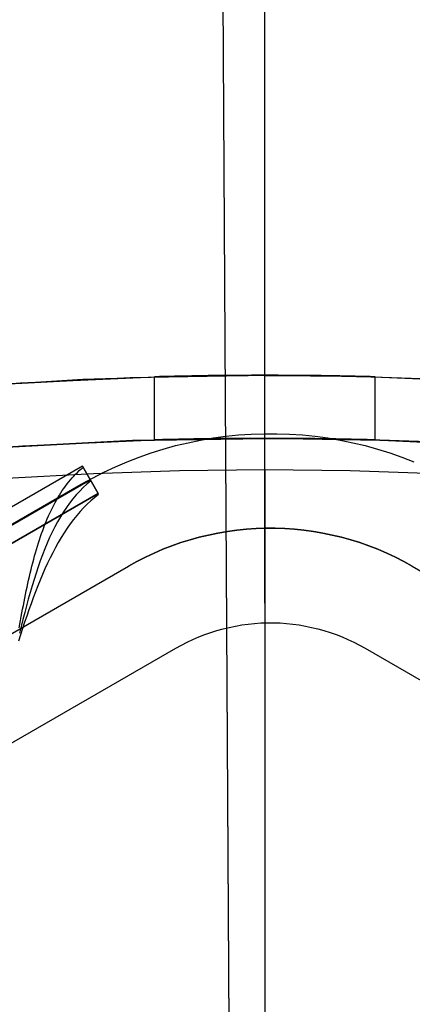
# Model space of a CAD drawing. Header units: millimetres. Extents: x -356 to 356, y -410 to 410.
# Tile 97 of 126: x -3.89 to 2.34, y 52.53 to 68.14. Entities that reach past the tile are written whole.
import ezdxf

# ---------------------------------------------------------------- set-up
doc = ezdxf.new("R2010")
doc.units = ezdxf.units.MM
doc.header["$MEASUREMENT"] = 0
doc.layers.add('1', color=7, linetype='Continuous')

msp = doc.modelspace()

# ---------------------------------------------------------------- linework, layer by layer
at = {"layer": '1', "color": 252, "extrusion": (0.999983, 0.005842, -0.000797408)}
for points in [[(407.209, -381.6), (29.139, -330)], [(407.344, -380.609), (29.275, -329.009)], [(407.209, -381.6), (29.139, -330)], [(407.074, -382.591), (29.004, -330.991)]]:
    msp.add_lwpolyline(points, dxfattribs=at)
at = {"layer": '1', "color": 252, "extrusion": (1, 0, 0)}
for points in [[(60.046, -530.814), (95.034, -505.814)], [(59.465, -530), (94.452, -505)], [(59.465, -530), (94.452, -505)], [(58.884, -529.186), (93.871, -504.186)], [(62.5, -24.419), (62.5, -30.669)], [(62.5, -34.169), (62.5, -40.919)], [(61, -42.419), (61.051, -42.418), (61.102, -42.416), (61.153, -42.411), (61.204, -42.405), (61.255, -42.397), (61.305, -42.388), (61.355, -42.377), (61.405, -42.364), (61.454, -42.349), (61.502, -42.333), (61.55, -42.315), (61.598, -42.295), (61.644, -42.274), (61.69, -42.251), (61.735, -42.227), (61.779, -42.201), (61.823, -42.173), (61.865, -42.145), (61.906, -42.114), (61.947, -42.083), (61.986, -42.05), (62.024, -42.015), (62.061, -41.98), (62.096, -41.943), (62.131, -41.905), (62.164, -41.866), (62.195, -41.826), (62.225, -41.784), (62.254, -41.742), (62.282, -41.699), (62.307, -41.654), (62.332, -41.609), (62.355, -41.563), (62.376, -41.517), (62.395, -41.469), (62.413, -41.422), (62.43, -41.373), (62.444, -41.324), (62.457, -41.274), (62.469, -41.224), (62.478, -41.174), (62.486, -41.123), (62.492, -41.073), (62.497, -41.022), (62.499, -40.97), (62.5, -40.919)], [(61.5, -24.419), (61.5, -30.669)], [(61.5, -34.169), (61.5, -40.919)], [(61, -41.419), (61.017, -41.419), (61.034, -41.418), (61.051, -41.417), (61.068, -41.415), (61.085, -41.412), (61.102, -41.409), (61.118, -41.405), (61.135, -41.401), (61.151, -41.396), (61.167, -41.39), (61.183, -41.384), (61.199, -41.378), (61.215, -41.371), (61.23, -41.363), (61.245, -41.355), (61.26, -41.346), (61.274, -41.337), (61.288, -41.328), (61.302, -41.318), (61.316, -41.307), (61.329, -41.296), (61.341, -41.285), (61.354, -41.273), (61.365, -41.26), (61.377, -41.248), (61.388, -41.235), (61.398, -41.221), (61.408, -41.208), (61.418, -41.193), (61.427, -41.179), (61.436, -41.164), (61.444, -41.149), (61.452, -41.134), (61.459, -41.118), (61.465, -41.103), (61.471, -41.087), (61.477, -41.07), (61.481, -41.054), (61.486, -41.038), (61.49, -41.021), (61.493, -41.004), (61.495, -40.987), (61.497, -40.97), (61.499, -40.953), (61.5, -40.936), (61.5, -40.919)], [(61.057, -529.777), (61.057, -603.277)], [(60.834, -603.277), (60.834, -529.534)], [(60.624, -603.277), (60.624, -529.777)]]:
    msp.add_lwpolyline(points, dxfattribs=at)
at = {"layer": '1', "color": 252}
for points in [[(-32.474, 53.401), (-30.632, 54.479), (-28.754, 55.493), (-26.843, 56.442), (-24.9, 57.326), (-22.928, 58.142), (-20.93, 58.891), (-18.907, 59.572), (-16.862, 60.182), (-14.798, 60.723), (-12.716, 61.193), (-10.619, 61.591), (-8.51, 61.918), (-6.392, 62.172), (-4.265, 62.354), (-2.134, 62.464), (0, 62.5)], [(-32.247, 53.539), (-30.393, 54.613), (-28.502, 55.622), (-26.579, 56.567), (-24.624, 57.445), (-22.64, 58.255), (-20.63, 58.997), (-18.595, 59.67), (-16.538, 60.272), (-14.462, 60.804), (-12.369, 61.264), (-10.262, 61.652), (-8.142, 61.967), (-6.013, 62.21), (-3.877, 62.38), (-1.736, 62.476)], [(3.607, 62.396), (1.444, 62.483), (-0.722, 62.496), (-2.886, 62.433), (-5.048, 62.296), (-7.203, 62.084), (-9.349, 61.797), (-11.484, 61.436), (-13.606, 61.001), (-15.711, 60.493), (-17.797, 59.913), (-19.862, 59.26), (-21.903, 58.536), (-23.918, 57.742), (-25.904, 56.879), (-27.859, 55.948), (-29.78, 54.949), (-31.666, 53.884)], [(-1.75, 61.475), (-1.75, 62.475)], [(0, 62.5), (1.387, 62.485), (2.786, 62.438)], [(0, 61.5), (0, 62.5)], [(0, 61.5), (0, 62.5)], [(0, 61.5), (0, 62.5)], [(1.736, 62.476), (3.901, 62.378)], [(1.75, 61.475), (1.75, 62.475)], [(-2.912, 60.772), (-2.735, 60.87), (-2.555, 60.962), (-2.371, 61.048), (-2.185, 61.128), (-1.996, 61.202), (-1.805, 61.269), (-1.612, 61.33), (-1.416, 61.384), (-1.219, 61.431), (-1.021, 61.472), (-0.821, 61.506), (-0.62, 61.533), (-0.418, 61.554), (-0.216, 61.568), (-0.014, 61.574), (0.189, 61.574), (0.392, 61.568), (0.594, 61.554), (0.795, 61.533), (0.996, 61.506), (1.196, 61.472), (1.395, 61.431), (1.592, 61.384), (1.787, 61.33), (1.98, 61.269), (2.171, 61.202), (2.36, 61.128)], [(0, 61.5), (-2.1, 61.464), (-4.197, 61.357), (-6.289, 61.178), (-8.374, 60.927), (-10.449, 60.606), (-12.513, 60.214), (-14.561, 59.751), (-16.593, 59.219), (-18.605, 58.618), (-20.595, 57.949), (-22.562, 57.212), (-24.502, 56.408), (-26.413, 55.539), (-28.294, 54.605), (-30.142, 53.607), (-31.954, 52.547)], [(-31.954, 52.547), (-30.142, 53.607), (-28.294, 54.605), (-26.413, 55.539), (-24.502, 56.408), (-22.562, 57.212), (-20.595, 57.949), (-18.605, 58.618), (-16.593, 59.219), (-14.561, 59.751), (-12.513, 60.214), (-10.449, 60.606), (-8.374, 60.927), (-6.289, 61.178), (-4.197, 61.357), (-2.1, 61.464), (0, 61.5)], [(-31.747, 52.672), (-29.923, 53.73), (-28.064, 54.724), (-26.172, 55.653), (-24.249, 56.517), (-22.298, 57.315), (-20.321, 58.046), (-18.319, 58.708), (-16.296, 59.302), (-14.254, 59.825), (-12.196, 60.279), (-10.123, 60.661), (-8.038, 60.973), (-5.943, 61.212), (-3.842, 61.38), (-1.736, 61.475)], [(2.742, 61.439), (1.365, 61.485), (0, 61.5)], [(4.243, 61.353), (2.123, 61.463), (0, 61.5)], [(1.736, 61.475), (3.866, 61.378)], [(-2.893, 61.057), (-50.957, 33.307)], [(-2.893, 61.057), (-50.957, 33.307)], [(-2.893, 61.057), (-50.957, 33.307)], [(-2.893, 61.057), (-2.643, 60.624)], [(-2.643, 60.624), (-2.893, 61.057)], [(0, 61), (-1.354, 60.985), (-2.719, 60.939), (-4.095, 60.862), (-5.481, 60.753), (-6.875, 60.611), (-8.277, 60.436), (-9.686, 60.226), (-11.1, 59.982), (-12.518, 59.702), (-13.939, 59.386), (-15.362, 59.034), (-16.785, 58.645), (-18.207, 58.22), (-19.627, 57.756), (-21.043, 57.256), (-22.454, 56.717), (-23.858, 56.141), (-25.254, 55.527), (-26.641, 54.875), (-28.017, 54.185), (-29.38, 53.458), (-30.729, 52.694)], [(0, 61), (-1.354, 60.985), (-2.719, 60.939), (-4.095, 60.862), (-5.481, 60.753), (-6.875, 60.611), (-8.277, 60.436), (-9.686, 60.226), (-11.1, 59.982), (-12.518, 59.702), (-13.939, 59.386), (-15.362, 59.034), (-16.785, 58.645), (-18.207, 58.22), (-19.627, 57.756), (-21.043, 57.256), (-22.454, 56.717), (-23.858, 56.141), (-25.254, 55.527), (-26.641, 54.875), (-28.017, 54.185), (-29.38, 53.458), (-30.729, 52.694)], [(2.719, 60.939), (1.354, 60.985), (0, 61)], [(2.719, 60.939), (1.354, 60.985), (0, 61)], [(0, 61), (0, 28)], [(0, 61), (0, 28)], [(-51.062, 32.972), (-2.912, 60.772)], [(-50.832, 33.09), (-2.768, 60.84)], [(-2.643, 60.624), (-50.707, 32.874)], [(-50.707, 32.874), (-2.643, 60.624)], [(-2.643, 60.624), (-50.707, 32.874)], [(-2.162, 59.472), (-2.029, 59.546), (-1.894, 59.615), (-1.757, 59.68), (-1.617, 59.74), (-1.475, 59.795), (-1.332, 59.846), (-1.187, 59.891), (-1.04, 59.932), (-0.893, 59.967), (-0.744, 59.998), (-0.594, 60.023), (-0.443, 60.044), (-0.292, 60.059), (-0.14, 60.07), (0.012, 60.075), (0.164, 60.075), (0.316, 60.07), (0.467, 60.059), (0.618, 60.044), (0.769, 60.023), (0.919, 59.998), (1.068, 59.967), (1.216, 59.932), (1.362, 59.891), (1.507, 59.846), (1.65, 59.795), (1.792, 59.74), (1.932, 59.68), (2.069, 59.615), (2.205, 59.546), (2.338, 59.472)], [(-2.162, 59.472), (-2.029, 59.546), (-1.894, 59.615), (-1.757, 59.68), (-1.617, 59.74), (-1.475, 59.795), (-1.332, 59.846), (-1.187, 59.891), (-1.04, 59.932), (-0.893, 59.967), (-0.744, 59.998), (-0.594, 60.023), (-0.443, 60.044), (-0.292, 60.059), (-0.14, 60.07), (0.012, 60.075), (0.164, 60.075), (0.316, 60.07), (0.467, 60.059), (0.618, 60.044), (0.769, 60.023), (0.919, 59.998), (1.068, 59.967), (1.216, 59.932), (1.362, 59.891), (1.507, 59.846), (1.65, 59.795), (1.792, 59.74), (1.932, 59.68), (2.069, 59.615), (2.205, 59.546), (2.338, 59.472)], [(-50.312, 31.673), (-2.162, 59.472)], [(-50.312, 31.673), (-2.162, 59.472)], [(2.338, 59.472), (50.488, 31.673)], [(2.338, 59.472), (50.488, 31.673)], [(-1.412, 58.173), (-1.324, 58.223), (-1.234, 58.269), (-1.142, 58.312), (-1.049, 58.352), (-0.954, 58.389), (-0.859, 58.422), (-0.762, 58.453), (-0.664, 58.48), (-0.566, 58.503), (-0.467, 58.524), (-0.367, 58.541), (-0.266, 58.554), (-0.165, 58.565), (-0.064, 58.572), (0.037, 58.575), (0.138, 58.575), (0.24, 58.572), (0.341, 58.565), (0.441, 58.554), (0.542, 58.541), (0.642, 58.524), (0.741, 58.503), (0.84, 58.48), (0.937, 58.453), (1.034, 58.422), (1.13, 58.389), (1.224, 58.352), (1.317, 58.312), (1.409, 58.269), (1.499, 58.223), (1.588, 58.173)], [(-49.562, 30.374), (-1.412, 58.173)], [(1.588, 58.173), (49.738, 30.374)]]:
    msp.add_lwpolyline(points, dxfattribs=at)
at = {"layer": '1', "color": 252, "extrusion": (0, 1, 0)}
msp.add_lwpolyline([(0, -30.669), (-0.061, -30.67), (-0.121, -30.673), (-0.182, -30.679), (-0.242, -30.686), (-0.302, -30.695), (-0.362, -30.707), (-0.421, -30.721), (-0.48, -30.736), (-0.538, -30.754), (-0.595, -30.774), (-0.652, -30.795), (-0.708, -30.819), (-0.763, -30.844), (-0.817, -30.872), (-0.871, -30.901), (-0.923, -30.932), (-0.974, -30.965), (-1.024, -31), (-1.072, -31.036), (-1.12, -31.074), (-1.166, -31.114), (-1.21, -31.155), (-1.253, -31.198), (-1.295, -31.242), (-1.335, -31.288), (-1.374, -31.335), (-1.41, -31.383), (-1.446, -31.433), (-1.479, -31.484), (-1.51, -31.535), (-1.54, -31.588), (-1.568, -31.642), (-1.594, -31.697), (-1.618, -31.753), (-1.64, -31.81), (-1.661, -31.867), (-1.679, -31.925), (-1.695, -31.983), (-1.709, -32.042), (-1.721, -32.102), (-1.731, -32.162), (-1.739, -32.222), (-1.745, -32.283), (-1.748, -32.343), (-1.75, -32.404), (-1.749, -32.465), (-1.747, -32.525), (-1.742, -32.586), (-1.735, -32.646), (-1.726, -32.706), (-1.715, -32.766), (-1.702, -32.826), (-1.687, -32.884), (-1.67, -32.943), (-1.651, -33), (-1.63, -33.057), (-1.606, -33.113), (-1.581, -33.169), (-1.554, -33.223), (-1.526, -33.277), (-1.495, -33.329), (-1.462, -33.38), (-1.428, -33.431), (-1.392, -33.479), (-1.355, -33.527), (-1.315, -33.574), (-1.274, -33.618), (-1.232, -33.662), (-1.188, -33.704), (-1.143, -33.744), (-1.096, -33.783), (-1.048, -33.821), (-0.999, -33.856), (-0.948, -33.89), (-0.897, -33.922), (-0.844, -33.952), (-0.79, -33.981), (-0.736, -34.007), (-0.68, -34.032), (-0.624, -34.054), (-0.567, -34.075), (-0.509, -34.094), (-0.45, -34.11), (-0.392, -34.125), (-0.332, -34.137), (-0.272, -34.148), (-0.212, -34.156), (-0.152, -34.163), (-0.091, -34.167), (-0.03, -34.169), (0.03, -34.169), (0.091, -34.167), (0.152, -34.163), (0.212, -34.156), (0.272, -34.148), (0.332, -34.137), (0.392, -34.125), (0.45, -34.11), (0.509, -34.094), (0.567, -34.075), (0.624, -34.054), (0.68, -34.032), (0.736, -34.007), (0.79, -33.981), (0.844, -33.952), (0.897, -33.922), (0.948, -33.89), (0.999, -33.856), (1.048, -33.821), (1.096, -33.783), (1.143, -33.744), (1.188, -33.704), (1.232, -33.662), (1.274, -33.618), (1.315, -33.574), (1.355, -33.527), (1.392, -33.479), (1.428, -33.431), (1.462, -33.38), (1.495, -33.329), (1.526, -33.277), (1.554, -33.223), (1.581, -33.169), (1.606, -33.113), (1.63, -33.057), (1.651, -33), (1.67, -32.943), (1.687, -32.884), (1.702, -32.826), (1.715, -32.766), (1.726, -32.706), (1.735, -32.646), (1.742, -32.586), (1.747, -32.525), (1.749, -32.465), (1.75, -32.404), (1.748, -32.343), (1.745, -32.283), (1.739, -32.222), (1.731, -32.162), (1.721, -32.102), (1.709, -32.042), (1.695, -31.983), (1.679, -31.925), (1.661, -31.867), (1.64, -31.81), (1.618, -31.753), (1.594, -31.697), (1.568, -31.642), (1.54, -31.588), (1.51, -31.535), (1.479, -31.484), (1.446, -31.433), (1.41, -31.383), (1.374, -31.335), (1.335, -31.288), (1.295, -31.242), (1.253, -31.198), (1.21, -31.155), (1.166, -31.114), (1.12, -31.074), (1.072, -31.036), (1.024, -31), (0.974, -30.965), (0.923, -30.932), (0.871, -30.901), (0.817, -30.872), (0.763, -30.844), (0.708, -30.819), (0.652, -30.795), (0.595, -30.774), (0.538, -30.754), (0.48, -30.736), (0.421, -30.721), (0.362, -30.707), (0.302, -30.695), (0.242, -30.686), (0.182, -30.679), (0.121, -30.673), (0.061, -30.67), (0, -30.669)], dxfattribs=at)
at = {"layer": '1', "color": 252, "extrusion": (0.866025, 0.5, 0)}
for points in [[(54.304, -529.5), (54.312, -529.569), (54.318, -529.638), (54.322, -529.707), (54.323, -529.777)], [(54.086, -530), (54.085, -529.948), (54.082, -529.897), (54.078, -529.845), (54.072, -529.794), (54.064, -529.742), (54.054, -529.692), (54.042, -529.641), (54.029, -529.591), (54.014, -529.541), (53.997, -529.492), (53.979, -529.444), (53.959, -529.396), (53.937, -529.349), (53.914, -529.303), (53.889, -529.257), (53.863, -529.213), (53.835, -529.169), (53.805, -529.127), (53.775, -529.085), (53.742, -529.045), (53.709, -529.005), (53.674, -528.967), (53.637, -528.93), (53.6, -528.895), (53.561, -528.86), (53.521, -528.827), (53.48, -528.796), (53.438, -528.766), (53.395, -528.737), (53.351, -528.71), (53.306, -528.684), (53.26, -528.66), (53.213, -528.638), (53.166, -528.617), (53.118, -528.597), (53.069, -528.58), (53.02, -528.564), (52.97, -528.55), (52.92, -528.538), (52.869, -528.527), (52.818, -528.518), (52.767, -528.511), (52.715, -528.506), (52.663, -528.502), (52.612, -528.5), (52.56, -528.5), (52.508, -528.502), (52.457, -528.506), (52.405, -528.511), (52.354, -528.518), (52.303, -528.527), (52.252, -528.538), (52.202, -528.55), (52.152, -528.564), (52.103, -528.58), (52.054, -528.597), (52.006, -528.617), (51.958, -528.638), (51.912, -528.66), (51.866, -528.684), (51.821, -528.71), (51.777, -528.737), (51.734, -528.766), (51.692, -528.796), (51.651, -528.827), (51.611, -528.86), (51.572, -528.895), (51.534, -528.93), (51.498, -528.967), (51.463, -529.005), (51.429, -529.045), (51.397, -529.085), (51.366, -529.127), (51.337, -529.169), (51.309, -529.213), (51.283, -529.257), (51.258, -529.303), (51.234, -529.349), (51.213, -529.396), (51.193, -529.444), (51.174, -529.492), (51.158, -529.541), (51.143, -529.591), (51.129, -529.641), (51.118, -529.692), (51.108, -529.742), (51.1, -529.794), (51.094, -529.845), (51.089, -529.897), (51.087, -529.948), (51.086, -530)], [(51.086, -530), (51.087, -530.052), (51.089, -530.103), (51.094, -530.155), (51.1, -530.206), (51.108, -530.258), (51.118, -530.308), (51.129, -530.359), (51.143, -530.409), (51.158, -530.459), (51.174, -530.508), (51.193, -530.556), (51.213, -530.604), (51.234, -530.651), (51.258, -530.697), (51.283, -530.743), (51.309, -530.787), (51.337, -530.831), (51.366, -530.873), (51.397, -530.915), (51.429, -530.955), (51.463, -530.995), (51.498, -531.033), (51.534, -531.07), (51.572, -531.105), (51.611, -531.14), (51.651, -531.173), (51.692, -531.204), (51.734, -531.234), (51.777, -531.263), (51.821, -531.29), (51.866, -531.316), (51.912, -531.34), (51.958, -531.362), (52.006, -531.383), (52.054, -531.403), (52.103, -531.42), (52.152, -531.436), (52.202, -531.45), (52.252, -531.462), (52.303, -531.473), (52.354, -531.482), (52.405, -531.489), (52.457, -531.494), (52.508, -531.498), (52.56, -531.5), (52.612, -531.5), (52.663, -531.498), (52.715, -531.494), (52.767, -531.489), (52.818, -531.482), (52.869, -531.473), (52.92, -531.462), (52.97, -531.45), (53.02, -531.436), (53.069, -531.42), (53.118, -531.403), (53.166, -531.383), (53.213, -531.362), (53.26, -531.34), (53.306, -531.316), (53.351, -531.29), (53.395, -531.263), (53.438, -531.234), (53.48, -531.204), (53.521, -531.173), (53.561, -531.14), (53.6, -531.105), (53.637, -531.07), (53.674, -531.033), (53.709, -530.995), (53.742, -530.955), (53.775, -530.915), (53.805, -530.873), (53.835, -530.831), (53.863, -530.787), (53.889, -530.743), (53.914, -530.697), (53.937, -530.651), (53.959, -530.604), (53.979, -530.556), (53.997, -530.508), (54.014, -530.459), (54.029, -530.409), (54.042, -530.359), (54.054, -530.308), (54.064, -530.258), (54.072, -530.206), (54.078, -530.155), (54.082, -530.103), (54.085, -530.052), (54.086, -530)], [(53.823, -529.777), (53.822, -529.725), (53.819, -529.673), (53.815, -529.621), (53.809, -529.569)]]:
    msp.add_lwpolyline(points, dxfattribs=at)
at = {"layer": '1', "color": 252, "extrusion": (0.069073, -0.119638, 0.990412)}
msp.add_lwpolyline([(28.023, -19.365), (28.023, -19.865)], dxfattribs=at)
at = {"layer": '1', "color": 252, "extrusion": (0.866025, -0.5, 0)}
for points in [[(54.173, -530), (54.173, -529.948), (54.17, -529.897), (54.165, -529.845), (54.159, -529.794), (54.151, -529.742), (54.141, -529.692), (54.13, -529.641), (54.117, -529.591), (54.102, -529.541), (54.085, -529.492), (54.067, -529.444), (54.047, -529.396), (54.025, -529.349), (54.002, -529.303), (53.977, -529.257), (53.95, -529.213), (53.922, -529.169), (53.893, -529.127), (53.862, -529.085), (53.83, -529.045), (53.796, -529.005), (53.761, -528.967), (53.725, -528.93), (53.687, -528.895), (53.649, -528.86), (53.609, -528.827), (53.568, -528.796), (53.526, -528.766), (53.482, -528.737), (53.438, -528.71), (53.393, -528.684), (53.348, -528.66), (53.301, -528.638), (53.253, -528.617), (53.205, -528.597), (53.157, -528.58), (53.107, -528.564), (53.058, -528.55), (53.007, -528.538), (52.957, -528.527), (52.906, -528.518), (52.854, -528.511), (52.803, -528.506), (52.751, -528.502), (52.699, -528.5), (52.648, -528.5), (52.596, -528.502), (52.544, -528.506), (52.493, -528.511), (52.441, -528.518), (52.39, -528.527), (52.34, -528.538), (52.289, -528.55), (52.24, -528.564), (52.19, -528.58), (52.142, -528.597), (52.093, -528.617), (52.046, -528.638), (51.999, -528.66), (51.954, -528.684), (51.909, -528.71), (51.864, -528.737), (51.821, -528.766), (51.779, -528.796), (51.738, -528.827), (51.698, -528.86), (51.66, -528.895), (51.622, -528.93), (51.586, -528.967), (51.551, -529.005), (51.517, -529.045), (51.485, -529.085), (51.454, -529.127), (51.424, -529.169), (51.397, -529.213), (51.37, -529.257), (51.345, -529.303), (51.322, -529.349), (51.3, -529.396), (51.28, -529.444), (51.262, -529.492), (51.245, -529.541), (51.23, -529.591), (51.217, -529.641), (51.206, -529.692), (51.196, -529.742), (51.188, -529.794), (51.182, -529.845), (51.177, -529.897), (51.174, -529.948), (51.173, -530)], [(51.173, -530), (51.174, -530.052), (51.177, -530.103), (51.182, -530.155), (51.188, -530.206), (51.196, -530.258), (51.206, -530.308), (51.217, -530.359), (51.23, -530.409), (51.245, -530.459), (51.262, -530.508), (51.28, -530.556), (51.3, -530.604), (51.322, -530.651), (51.345, -530.697), (51.37, -530.743), (51.397, -530.787), (51.424, -530.831), (51.454, -530.873), (51.485, -530.915), (51.517, -530.955), (51.551, -530.995), (51.586, -531.033), (51.622, -531.07), (51.66, -531.105), (51.698, -531.14), (51.738, -531.173), (51.779, -531.204), (51.821, -531.234), (51.864, -531.263), (51.909, -531.29), (51.954, -531.316), (51.999, -531.34), (52.046, -531.362), (52.093, -531.383), (52.142, -531.403), (52.19, -531.42), (52.24, -531.436), (52.289, -531.45), (52.34, -531.462), (52.39, -531.473), (52.441, -531.482), (52.493, -531.489), (52.544, -531.494), (52.596, -531.498), (52.648, -531.5), (52.699, -531.5), (52.751, -531.498), (52.803, -531.494), (52.854, -531.489), (52.906, -531.482), (52.957, -531.473), (53.007, -531.462), (53.058, -531.45), (53.107, -531.436), (53.157, -531.42), (53.205, -531.403), (53.253, -531.383), (53.301, -531.362), (53.348, -531.34), (53.393, -531.316), (53.438, -531.29), (53.482, -531.263), (53.526, -531.234), (53.568, -531.204), (53.609, -531.173), (53.649, -531.14), (53.687, -531.105), (53.725, -531.07), (53.761, -531.033), (53.796, -530.995), (53.83, -530.955), (53.862, -530.915), (53.893, -530.873), (53.922, -530.831), (53.95, -530.787), (53.977, -530.743), (54.002, -530.697), (54.025, -530.651), (54.047, -530.604), (54.067, -530.556), (54.085, -530.508), (54.102, -530.459), (54.117, -530.409), (54.13, -530.359), (54.141, -530.308), (54.151, -530.258), (54.159, -530.206), (54.165, -530.155), (54.17, -530.103), (54.173, -530.052), (54.173, -530)], [(51.173, -530), (51.174, -529.948), (51.177, -529.897), (51.182, -529.845), (51.188, -529.794), (51.196, -529.742), (51.206, -529.692), (51.217, -529.641), (51.23, -529.591), (51.245, -529.541), (51.262, -529.492), (51.28, -529.444), (51.3, -529.396), (51.322, -529.349), (51.345, -529.303), (51.37, -529.257), (51.397, -529.213), (51.424, -529.169), (51.454, -529.127), (51.485, -529.085), (51.517, -529.045), (51.551, -529.005), (51.586, -528.967), (51.622, -528.93), (51.66, -528.895), (51.698, -528.86), (51.738, -528.827), (51.779, -528.796), (51.821, -528.766), (51.864, -528.737), (51.909, -528.71), (51.954, -528.684), (51.999, -528.66), (52.046, -528.638), (52.093, -528.617), (52.142, -528.597), (52.19, -528.58), (52.24, -528.564), (52.289, -528.55), (52.34, -528.538), (52.39, -528.527), (52.441, -528.518), (52.493, -528.511), (52.544, -528.506), (52.596, -528.502), (52.648, -528.5), (52.699, -528.5), (52.751, -528.502), (52.803, -528.506), (52.854, -528.511), (52.906, -528.518), (52.957, -528.527), (53.007, -528.538), (53.058, -528.55), (53.107, -528.564), (53.157, -528.58), (53.205, -528.597), (53.253, -528.617), (53.301, -528.638), (53.348, -528.66), (53.393, -528.684), (53.438, -528.71), (53.482, -528.737), (53.526, -528.766), (53.568, -528.796), (53.609, -528.827), (53.649, -528.86), (53.687, -528.895), (53.725, -528.93), (53.761, -528.967), (53.796, -529.005), (53.83, -529.045), (53.862, -529.085), (53.893, -529.127), (53.922, -529.169), (53.95, -529.213), (53.977, -529.257), (54.002, -529.303), (54.025, -529.349), (54.047, -529.396), (54.067, -529.444), (54.085, -529.492), (54.102, -529.541), (54.117, -529.591), (54.13, -529.641), (54.141, -529.692), (54.151, -529.742), (54.159, -529.794), (54.165, -529.845), (54.17, -529.897), (54.173, -529.948), (54.173, -530)]]:
    msp.add_lwpolyline(points, dxfattribs=at)
at = {"layer": '1', "color": 252, "extrusion": (0.900237, 0.36474, 0.23778)}
msp.add_lwpolyline([(57.332, -518.303), (56.901, -518.556)], dxfattribs=at)
at = {"layer": '1', "color": 252, "extrusion": (0, 0.813635, 0.581376)}
for points in [[(2.175, -464.798), (2.195, -464.798), (2.214, -464.799), (2.233, -464.8), (2.253, -464.801), (2.272, -464.803), (2.292, -464.805), (2.311, -464.807), (2.331, -464.81), (2.351, -464.813), (2.37, -464.817), (2.39, -464.821), (2.409, -464.826), (2.429, -464.831), (2.448, -464.836), (2.467, -464.842), (2.486, -464.848), (2.506, -464.854), (2.525, -464.861), (2.543, -464.868), (2.562, -464.876), (2.581, -464.884), (2.599, -464.892), (2.618, -464.901), (2.636, -464.91), (2.654, -464.92), (2.671, -464.93), (2.689, -464.94), (2.706, -464.95), (2.723, -464.961), (2.74, -464.973), (2.756, -464.984), (2.773, -464.996), (2.789, -465.008), (2.804, -465.021), (2.82, -465.033), (2.835, -465.046), (2.85, -465.06), (2.864, -465.073), (2.879, -465.087), (2.892, -465.101), (2.906, -465.115), (2.919, -465.13), (2.932, -465.144), (2.945, -465.159), (2.957, -465.174), (2.969, -465.19), (2.98, -465.205), (2.992, -465.22), (3.002, -465.236), (3.013, -465.252), (3.023, -465.268), (3.033, -465.284), (3.042, -465.3), (3.051, -465.316), (3.06, -465.332), (3.069, -465.348), (3.077, -465.365), (3.084, -465.381), (3.092, -465.398), (3.099, -465.414), (3.105, -465.43), (3.112, -465.447), (3.123, -465.48), (3.13, -465.501), (3.137, -465.522), (3.142, -465.544), (3.148, -465.566), (3.153, -465.589), (3.158, -465.611), (3.162, -465.634), (3.165, -465.658), (3.168, -465.681), (3.171, -465.705), (3.173, -465.729), (3.174, -465.753), (3.175, -465.777), (3.175, -465.802), (3.175, -465.826), (3.174, -465.851), (3.172, -465.876), (3.17, -465.901), (3.167, -465.926), (3.164, -465.951), (3.159, -465.976), (3.154, -466.001), (3.149, -466.026), (3.143, -466.05), (3.136, -466.075), (3.129, -466.1), (3.121, -466.124), (3.112, -466.148), (3.102, -466.173), (3.092, -466.196), (3.082, -466.22), (3.071, -466.243), (3.059, -466.266), (3.046, -466.289), (3.033, -466.311), (3.02, -466.333), (3.006, -466.355), (2.991, -466.376), (2.976, -466.397), (2.96, -466.417), (2.944, -466.437), (2.928, -466.457), (2.911, -466.476), (2.893, -466.494), (2.876, -466.512), (2.857, -466.529), (2.839, -466.546), (2.82, -466.562), (2.801, -466.578), (2.782, -466.593), (2.762, -466.608), (2.742, -466.622), (2.722, -466.635), (2.702, -466.648), (2.681, -466.66), (2.661, -466.672), (2.64, -466.683), (2.619, -466.694), (2.598, -466.704), (2.577, -466.714), (2.556, -466.722), (2.535, -466.731), (2.514, -466.739), (2.493, -466.746)], [(2.493, -466.746), (2.472, -466.753), (2.451, -466.759), (2.429, -466.765), (2.407, -466.771), (2.385, -466.776), (2.362, -466.78), (2.339, -466.784), (2.316, -466.788), (2.292, -466.791), (2.268, -466.794), (2.244, -466.796), (2.22, -466.797), (2.196, -466.798), (2.172, -466.798), (2.147, -466.798), (2.122, -466.797), (2.097, -466.795), (2.072, -466.793), (2.047, -466.79), (2.022, -466.786), (1.998, -466.782), (1.973, -466.777), (1.948, -466.772), (1.923, -466.766), (1.898, -466.759), (1.873, -466.751), (1.849, -466.743), (1.825, -466.735), (1.801, -466.725), (1.777, -466.715), (1.753, -466.705), (1.73, -466.693), (1.707, -466.681), (1.684, -466.669), (1.662, -466.656), (1.64, -466.643), (1.618, -466.628), (1.597, -466.614), (1.576, -466.599), (1.556, -466.583), (1.536, -466.567), (1.517, -466.55), (1.498, -466.533), (1.479, -466.516), (1.461, -466.498), (1.444, -466.48), (1.427, -466.462), (1.411, -466.443), (1.395, -466.424), (1.38, -466.404), (1.365, -466.385), (1.351, -466.365), (1.338, -466.345), (1.325, -466.324), (1.313, -466.304), (1.301, -466.283), (1.29, -466.263), (1.279, -466.242), (1.269, -466.221), (1.26, -466.2), (1.251, -466.179), (1.242, -466.158), (1.235, -466.137), (1.227, -466.116), (1.22, -466.095), (1.214, -466.074), (1.208, -466.052), (1.202, -466.03), (1.197, -466.007), (1.193, -465.985), (1.189, -465.962), (1.185, -465.938), (1.182, -465.915), (1.18, -465.891), (1.178, -465.867), (1.176, -465.843), (1.175, -465.819), (1.175, -465.794), (1.176, -465.77), (1.177, -465.745), (1.178, -465.72), (1.181, -465.695), (1.183, -465.67), (1.187, -465.645), (1.191, -465.62), (1.196, -465.595), (1.201, -465.57), (1.208, -465.546), (1.214, -465.521), (1.222, -465.496), (1.23, -465.472), (1.239, -465.447), (1.248, -465.423), (1.258, -465.4), (1.269, -465.376), (1.28, -465.353), (1.292, -465.33), (1.304, -465.307), (1.317, -465.285), (1.331, -465.263), (1.345, -465.241), (1.359, -465.22), (1.375, -465.199), (1.39, -465.179), (1.406, -465.159), (1.423, -465.139), (1.44, -465.12), (1.457, -465.102), (1.475, -465.084), (1.493, -465.067), (1.512, -465.05), (1.53, -465.034), (1.55, -465.018), (1.569, -465.003), (1.589, -464.988), (1.608, -464.974), (1.629, -464.961), (1.649, -464.948), (1.669, -464.935), (1.69, -464.924), (1.711, -464.912), (1.731, -464.902), (1.752, -464.892), (1.773, -464.882), (1.794, -464.873), (1.815, -464.865), (1.836, -464.857), (1.857, -464.85)], [(2.175, -464.798), (2.143, -464.798), (2.111, -464.8), (2.078, -464.803), (2.046, -464.806), (2.014, -464.811), (1.982, -464.817), (1.95, -464.824), (1.919, -464.831), (1.888, -464.84), (1.857, -464.85)]]:
    msp.add_lwpolyline(points, dxfattribs=at)
at = {"layer": '1', "color": 252, "extrusion": (0.94802, 0.185, -0.258907)}
msp.add_lwpolyline([(59.383, -510.331), (58.179, -508.734)], dxfattribs=at)
at = {"layer": '1', "color": 80}
msp.add_lwpolyline([(2.338, 59.472), (2.205, 59.546), (2.069, 59.615), (1.932, 59.68), (1.792, 59.74), (1.65, 59.795), (1.507, 59.846), (1.362, 59.891), (1.216, 59.932), (1.068, 59.967), (0.919, 59.998), (0.769, 60.023), (0.618, 60.044), (0.467, 60.059), (0.316, 60.07), (0.164, 60.075), (0.012, 60.075), (-0.14, 60.07), (-0.292, 60.059), (-0.443, 60.044), (-0.594, 60.023), (-0.744, 59.998), (-0.893, 59.967), (-1.04, 59.932), (-1.187, 59.891), (-1.332, 59.846), (-1.475, 59.795), (-1.617, 59.74), (-1.757, 59.68), (-1.894, 59.615), (-2.029, 59.546), (-2.162, 59.472)], dxfattribs=at)
at = {"layer": '1', "color": 252, "extrusion": (0.949104, 0.181035, 0.257735)}
msp.add_lwpolyline([(59.407, -512.352), (59.11, -512.754)], dxfattribs=at)
at = {"layer": '1', "color": 252, "extrusion": (-0.178464, 0.982739, 0.048739)}
msp.add_lwpolyline([(-9.451, -532.5), (-7.519, -531.981)], dxfattribs=at)
at = {"layer": '1', "color": 252, "extrusion": (0.988585, 0.03977, 0.145318)}
msp.add_lwpolyline([(59.015, -522.056), (58.881, -522.538)], dxfattribs=at)
at = {"layer": '1', "color": 252}
for points in [[(0, 62.5, -30.669), (-0.077, 62.5, -30.67), (-0.082, 62.5, -30.67), (-0.086, 62.5, -30.67), (-0.087, 62.5, -30.67), (-0.088, 62.5, -30.67), (-0.089, 62.5, -30.671), (-0.09, 62.5, -30.671), (-0.09, 62.5, -30.671), (-0.091, 62.5, -30.671), (-0.092, 62.5, -30.671), (-0.093, 62.5, -30.671), (-0.094, 62.5, -30.671), (-0.094, 62.5, -30.672), (-0.095, 62.5, -30.672), (-0.097, 62.5, -30.672), (-0.147, 62.5, -30.675), (-0.213, 62.5, -30.682), (-0.264, 62.499, -30.689), (-0.305, 62.499, -30.696), (-0.373, 62.499, -30.709), (-0.403, 62.499, -30.716), (-0.431, 62.499, -30.723), (-0.481, 62.498, -30.737), (-0.527, 62.498, -30.75), (-0.568, 62.497, -30.764), (-0.606, 62.497, -30.778), (-0.642, 62.497, -30.791), (-0.676, 62.496, -30.805), (-0.708, 62.496, -30.819), (-0.739, 62.496, -30.832), (-0.797, 62.495, -30.86), (-0.85, 62.494, -30.887), (-0.899, 62.494, -30.914), (-0.922, 62.493, -30.928), (-0.945, 62.493, -30.942), (-0.966, 62.493, -30.955), (-0.987, 62.492, -30.969), (-1.007, 62.492, -30.983), (-1.026, 62.492, -30.996), (-1.062, 62.491, -31.024), (-1.096, 62.49, -31.051), (-1.128, 62.49, -31.078), (-1.159, 62.489, -31.106), (-1.216, 62.488, -31.16), (-1.27, 62.487, -31.215), (-1.321, 62.486, -31.27), (-1.368, 62.485, -31.325), (-1.39, 62.485, -31.352), (-1.412, 62.484, -31.379), (-1.433, 62.484, -31.407), (-1.453, 62.483, -31.434), (-1.472, 62.483, -31.462), (-1.49, 62.482, -31.489), (-1.508, 62.482, -31.516), (-1.525, 62.481, -31.544), (-1.541, 62.481, -31.571), (-1.556, 62.481, -31.599), (-1.571, 62.48, -31.626), (-1.585, 62.48, -31.653), (-1.598, 62.48, -31.681), (-1.611, 62.479, -31.708), (-1.623, 62.479, -31.735), (-1.634, 62.479, -31.763), (-1.645, 62.478, -31.79), (-1.655, 62.478, -31.817), (-1.664, 62.478, -31.845), (-1.673, 62.478, -31.872), (-1.681, 62.477, -31.899), (-1.689, 62.477, -31.927), (-1.696, 62.477, -31.954), (-1.703, 62.477, -31.982), (-1.709, 62.477, -32.009), (-1.715, 62.477, -32.036), (-1.725, 62.476, -32.091), (-1.733, 62.476, -32.146), (-1.74, 62.476, -32.2), (-1.744, 62.476, -32.255), (-1.748, 62.476, -32.31), (-1.749, 62.475, -32.364), (-1.75, 62.475, -32.419), (-1.749, 62.475, -32.474), (-1.747, 62.476, -32.529), (-1.744, 62.476, -32.583), (-1.739, 62.476, -32.638), (-1.733, 62.476, -32.693), (-1.725, 62.476, -32.748), (-1.715, 62.477, -32.802), (-1.703, 62.477, -32.857), (-1.696, 62.477, -32.884), (-1.689, 62.477, -32.912), (-1.681, 62.477, -32.939), (-1.673, 62.478, -32.967), (-1.664, 62.478, -32.994), (-1.655, 62.478, -33.021), (-1.644, 62.478, -33.049), (-1.634, 62.479, -33.076), (-1.622, 62.479, -33.103), (-1.61, 62.479, -33.131), (-1.598, 62.48, -33.158), (-1.585, 62.48, -33.185), (-1.571, 62.48, -33.213), (-1.556, 62.481, -33.24), (-1.541, 62.481, -33.268), (-1.524, 62.481, -33.295), (-1.508, 62.482, -33.322), (-1.49, 62.482, -33.35), (-1.472, 62.483, -33.377), (-1.453, 62.483, -33.404), (-1.434, 62.484, -33.432), (-1.413, 62.484, -33.459), (-1.392, 62.485, -33.486), (-1.37, 62.485, -33.514), (-1.346, 62.485, -33.541), (-1.322, 62.486, -33.568), (-1.297, 62.487, -33.596), (-1.271, 62.487, -33.623), (-1.244, 62.488, -33.65), (-1.216, 62.488, -33.678), (-1.187, 62.489, -33.705), (-1.157, 62.489, -33.732), (-1.125, 62.49, -33.76), (-1.092, 62.49, -33.787), (-1.057, 62.491, -33.815), (-1.02, 62.492, -33.842), (-0.98, 62.492, -33.869), (-0.938, 62.493, -33.897), (-0.894, 62.494, -33.924), (-0.846, 62.494, -33.951), (-0.794, 62.495, -33.979), (-0.737, 62.496, -34.006), (-0.676, 62.496, -34.033), (-0.608, 62.497, -34.061), (-0.572, 62.497, -34.074), (-0.531, 62.498, -34.088), (-0.509, 62.498, -34.095), (-0.486, 62.498, -34.102), (-0.434, 62.498, -34.115), (-0.374, 62.499, -34.129), (-0.305, 62.499, -34.143), (-0.264, 62.499, -34.149), (-0.213, 62.5, -34.156), (-0.147, 62.5, -34.163), (-0.096, 62.5, -34.167), (-0.095, 62.5, -34.167), (-0.094, 62.5, -34.167), (-0.093, 62.5, -34.167), (-0.092, 62.5, -34.167), (-0.092, 62.5, -34.167), (-0.09, 62.5, -34.167), (-0.089, 62.5, -34.168), (-0.089, 62.5, -34.168), (-0.088, 62.5, -34.168), (-0.087, 62.5, -34.168), (-0.086, 62.5, -34.168), (-0.084, 62.5, -34.168), (-0.081, 62.5, -34.168), (-0.06, 62.5, -34.169), (0.001, 62.5, -34.169)], [(0.001, 62.5, -34.169), (0.078, 62.5, -34.169), (0.083, 62.5, -34.168), (0.087, 62.5, -34.168), (0.088, 62.5, -34.168), (0.089, 62.5, -34.168), (0.09, 62.5, -34.168), (0.091, 62.5, -34.168), (0.092, 62.5, -34.168), (0.092, 62.5, -34.167), (0.094, 62.5, -34.167), (0.095, 62.5, -34.167), (0.095, 62.5, -34.167), (0.096, 62.5, -34.167), (0.097, 62.5, -34.167), (0.098, 62.5, -34.167), (0.149, 62.5, -34.163), (0.214, 62.5, -34.156), (0.265, 62.499, -34.149), (0.305, 62.499, -34.143), (0.373, 62.499, -34.129), (0.431, 62.499, -34.115), (0.482, 62.498, -34.102), (0.527, 62.498, -34.088), (0.568, 62.497, -34.074), (0.607, 62.497, -34.061), (0.643, 62.497, -34.047), (0.677, 62.496, -34.033), (0.709, 62.496, -34.02), (0.739, 62.496, -34.006), (0.768, 62.495, -33.992), (0.795, 62.495, -33.979), (0.846, 62.494, -33.951), (0.894, 62.494, -33.924), (0.939, 62.493, -33.897), (0.981, 62.492, -33.869), (1.02, 62.492, -33.842), (1.057, 62.491, -33.815), (1.092, 62.49, -33.787), (1.125, 62.49, -33.76), (1.157, 62.489, -33.732), (1.187, 62.489, -33.705), (1.216, 62.488, -33.678), (1.245, 62.488, -33.65), (1.272, 62.487, -33.623), (1.298, 62.487, -33.596), (1.323, 62.486, -33.568), (1.347, 62.485, -33.541), (1.37, 62.485, -33.514), (1.392, 62.485, -33.486), (1.413, 62.484, -33.459), (1.434, 62.484, -33.431), (1.453, 62.483, -33.404), (1.472, 62.483, -33.377), (1.49, 62.482, -33.349), (1.524, 62.481, -33.295), (1.541, 62.481, -33.267), (1.556, 62.481, -33.24), (1.571, 62.48, -33.213), (1.585, 62.48, -33.185), (1.598, 62.48, -33.158), (1.61, 62.479, -33.13), (1.622, 62.479, -33.103), (1.634, 62.479, -33.076), (1.644, 62.478, -33.048), (1.655, 62.478, -33.021), (1.664, 62.478, -32.994), (1.673, 62.478, -32.966), (1.681, 62.477, -32.939), (1.689, 62.477, -32.912), (1.696, 62.477, -32.884), (1.703, 62.477, -32.857), (1.709, 62.477, -32.829), (1.715, 62.477, -32.802), (1.725, 62.476, -32.747), (1.733, 62.476, -32.693), (1.739, 62.476, -32.638), (1.744, 62.476, -32.583), (1.747, 62.476, -32.528), (1.749, 62.475, -32.474), (1.75, 62.475, -32.419), (1.749, 62.475, -32.364), (1.747, 62.476, -32.309), (1.744, 62.476, -32.255), (1.739, 62.476, -32.2), (1.733, 62.476, -32.145), (1.724, 62.476, -32.091), (1.714, 62.477, -32.036), (1.703, 62.477, -31.981), (1.696, 62.477, -31.954), (1.689, 62.477, -31.926), (1.681, 62.477, -31.899), (1.672, 62.478, -31.872), (1.663, 62.478, -31.844), (1.654, 62.478, -31.817), (1.644, 62.478, -31.79), (1.633, 62.479, -31.762), (1.622, 62.479, -31.735), (1.61, 62.479, -31.708), (1.597, 62.48, -31.68), (1.584, 62.48, -31.653), (1.57, 62.48, -31.626), (1.555, 62.481, -31.598), (1.54, 62.481, -31.571), (1.524, 62.481, -31.543), (1.507, 62.482, -31.516), (1.49, 62.482, -31.489), (1.472, 62.483, -31.461), (1.453, 62.483, -31.434), (1.433, 62.484, -31.407), (1.413, 62.484, -31.379), (1.391, 62.485, -31.352), (1.369, 62.485, -31.325), (1.346, 62.485, -31.297), (1.322, 62.486, -31.27), (1.297, 62.487, -31.243), (1.271, 62.487, -31.215), (1.244, 62.488, -31.188), (1.216, 62.488, -31.161), (1.187, 62.489, -31.133), (1.157, 62.489, -31.106), (1.125, 62.49, -31.078), (1.092, 62.49, -31.051), (1.057, 62.491, -31.024), (1.02, 62.492, -30.996), (0.98, 62.492, -30.969), (0.938, 62.493, -30.942), (0.893, 62.494, -30.914), (0.845, 62.494, -30.887), (0.794, 62.495, -30.86), (0.737, 62.496, -30.832), (0.676, 62.496, -30.805), (0.608, 62.497, -30.778), (0.571, 62.497, -30.764), (0.531, 62.498, -30.75), (0.485, 62.498, -30.737), (0.433, 62.499, -30.723), (0.373, 62.499, -30.709), (0.304, 62.499, -30.696), (0.263, 62.499, -30.689), (0.212, 62.5, -30.682), (0.147, 62.5, -30.675), (0.096, 62.5, -30.672), (0.095, 62.5, -30.672), (0.094, 62.5, -30.672), (0.093, 62.5, -30.671), (0.093, 62.5, -30.671), (0.093, 62.5, -30.671), (0.092, 62.5, -30.671), (0.091, 62.5, -30.671), (0.09, 62.5, -30.671), (0.09, 62.5, -30.671), (0.09, 62.5, -30.671), (0.089, 62.5, -30.671), (0.088, 62.5, -30.67), (0.087, 62.5, -30.67), (0.085, 62.5, -30.67), (0.082, 62.5, -30.67), (0.061, 62.5, -30.669), (0, 62.5, -30.669)], [(0, 61.5, -30.669), (-0.076, 61.5, -30.67), (-0.081, 61.5, -30.67), (-0.084, 61.5, -30.67), (-0.086, 61.5, -30.67), (-0.087, 61.5, -30.67), (-0.088, 61.5, -30.671), (-0.089, 61.5, -30.671), (-0.09, 61.5, -30.671), (-0.09, 61.5, -30.671), (-0.092, 61.5, -30.671), (-0.092, 61.5, -30.671), (-0.093, 61.5, -30.671), (-0.094, 61.5, -30.672), (-0.095, 61.5, -30.672), (-0.096, 61.5, -30.672), (-0.147, 61.5, -30.675), (-0.213, 61.5, -30.682), (-0.264, 61.499, -30.689), (-0.305, 61.499, -30.696), (-0.373, 61.499, -30.709), (-0.403, 61.499, -30.716), (-0.431, 61.498, -30.723), (-0.481, 61.498, -30.737), (-0.527, 61.498, -30.75), (-0.568, 61.497, -30.764), (-0.606, 61.497, -30.778), (-0.642, 61.497, -30.791), (-0.676, 61.496, -30.805), (-0.708, 61.496, -30.819), (-0.739, 61.496, -30.832), (-0.797, 61.495, -30.86), (-0.85, 61.494, -30.887), (-0.899, 61.493, -30.914), (-0.922, 61.493, -30.928), (-0.945, 61.493, -30.942), (-0.966, 61.492, -30.955), (-0.987, 61.492, -30.969), (-1.007, 61.492, -30.983), (-1.026, 61.491, -30.996), (-1.062, 61.491, -31.024), (-1.096, 61.49, -31.051), (-1.128, 61.49, -31.078), (-1.159, 61.489, -31.106), (-1.216, 61.488, -31.16), (-1.27, 61.487, -31.215), (-1.321, 61.486, -31.27), (-1.368, 61.485, -31.325), (-1.39, 61.484, -31.352), (-1.412, 61.484, -31.379), (-1.433, 61.483, -31.407), (-1.453, 61.483, -31.434), (-1.472, 61.482, -31.462), (-1.49, 61.482, -31.489), (-1.508, 61.482, -31.516), (-1.525, 61.481, -31.544), (-1.541, 61.481, -31.571), (-1.556, 61.48, -31.599), (-1.571, 61.48, -31.626), (-1.585, 61.48, -31.653), (-1.598, 61.479, -31.681), (-1.611, 61.479, -31.708), (-1.623, 61.479, -31.735), (-1.634, 61.478, -31.763), (-1.645, 61.478, -31.79), (-1.655, 61.478, -31.817), (-1.664, 61.478, -31.845), (-1.673, 61.477, -31.872), (-1.681, 61.477, -31.899), (-1.689, 61.477, -31.927), (-1.696, 61.477, -31.954), (-1.703, 61.476, -31.981), (-1.709, 61.476, -32.009), (-1.715, 61.476, -32.036), (-1.725, 61.476, -32.091), (-1.733, 61.476, -32.146), (-1.74, 61.475, -32.2), (-1.744, 61.475, -32.255), (-1.748, 61.475, -32.31), (-1.749, 61.475, -32.364), (-1.75, 61.475, -32.419), (-1.749, 61.475, -32.474), (-1.747, 61.475, -32.529), (-1.744, 61.475, -32.583), (-1.739, 61.475, -32.638), (-1.733, 61.476, -32.693), (-1.725, 61.476, -32.748), (-1.715, 61.476, -32.802), (-1.703, 61.476, -32.857), (-1.696, 61.477, -32.884), (-1.689, 61.477, -32.912), (-1.681, 61.477, -32.939), (-1.673, 61.477, -32.967), (-1.664, 61.478, -32.994), (-1.655, 61.478, -33.021), (-1.644, 61.478, -33.049), (-1.634, 61.478, -33.076), (-1.622, 61.479, -33.103), (-1.61, 61.479, -33.131), (-1.598, 61.479, -33.158), (-1.585, 61.48, -33.185), (-1.571, 61.48, -33.213), (-1.556, 61.48, -33.24), (-1.541, 61.481, -33.268), (-1.524, 61.481, -33.295), (-1.508, 61.482, -33.322), (-1.49, 61.482, -33.35), (-1.472, 61.482, -33.377), (-1.453, 61.483, -33.404), (-1.434, 61.483, -33.432), (-1.413, 61.484, -33.459), (-1.392, 61.484, -33.486), (-1.37, 61.485, -33.514), (-1.346, 61.485, -33.541), (-1.322, 61.486, -33.568), (-1.297, 61.486, -33.596), (-1.271, 61.487, -33.623), (-1.244, 61.487, -33.65), (-1.216, 61.488, -33.678), (-1.187, 61.489, -33.705), (-1.157, 61.489, -33.732), (-1.125, 61.49, -33.76), (-1.092, 61.49, -33.787), (-1.057, 61.491, -33.815), (-1.02, 61.492, -33.842), (-0.98, 61.492, -33.869), (-0.938, 61.493, -33.897), (-0.894, 61.493, -33.924), (-0.846, 61.494, -33.951), (-0.794, 61.495, -33.979), (-0.737, 61.496, -34.006), (-0.676, 61.496, -34.033), (-0.608, 61.497, -34.061), (-0.572, 61.497, -34.074), (-0.531, 61.498, -34.088), (-0.509, 61.498, -34.095), (-0.486, 61.498, -34.102), (-0.434, 61.498, -34.115), (-0.374, 61.499, -34.129), (-0.305, 61.499, -34.143), (-0.264, 61.499, -34.149), (-0.213, 61.5, -34.156), (-0.147, 61.5, -34.163), (-0.096, 61.5, -34.167), (-0.094, 61.5, -34.167), (-0.093, 61.5, -34.167), (-0.092, 61.5, -34.167), (-0.092, 61.5, -34.167), (-0.089, 61.5, -34.168), (-0.088, 61.5, -34.168), (-0.087, 61.5, -34.168), (-0.086, 61.5, -34.168), (-0.083, 61.5, -34.168), (-0.079, 61.5, -34.168), (-0.059, 61.5, -34.169), (0.001, 61.5, -34.169)], [(0.001, 61.5, -34.169), (0.077, 61.5, -34.169), (0.082, 61.5, -34.168), (0.086, 61.5, -34.168), (0.088, 61.5, -34.168), (0.089, 61.5, -34.168), (0.09, 61.5, -34.168), (0.091, 61.5, -34.168), (0.094, 61.5, -34.167), (0.095, 61.5, -34.167), (0.096, 61.5, -34.167), (0.097, 61.5, -34.167), (0.098, 61.5, -34.167), (0.149, 61.5, -34.163), (0.214, 61.5, -34.156), (0.265, 61.499, -34.149), (0.305, 61.499, -34.143), (0.373, 61.499, -34.129), (0.431, 61.498, -34.115), (0.482, 61.498, -34.102), (0.527, 61.498, -34.088), (0.568, 61.497, -34.074), (0.607, 61.497, -34.061), (0.643, 61.497, -34.047), (0.677, 61.496, -34.033), (0.709, 61.496, -34.02), (0.739, 61.496, -34.006), (0.768, 61.495, -33.992), (0.795, 61.495, -33.979), (0.846, 61.494, -33.951), (0.894, 61.493, -33.924), (0.939, 61.493, -33.897), (0.981, 61.492, -33.869), (1.02, 61.492, -33.842), (1.057, 61.491, -33.815), (1.092, 61.49, -33.787), (1.125, 61.49, -33.76), (1.157, 61.489, -33.732), (1.187, 61.489, -33.705), (1.216, 61.488, -33.678), (1.245, 61.487, -33.65), (1.272, 61.487, -33.623), (1.298, 61.486, -33.596), (1.323, 61.486, -33.568), (1.347, 61.485, -33.541), (1.37, 61.485, -33.514), (1.392, 61.484, -33.486), (1.413, 61.484, -33.459), (1.434, 61.483, -33.431), (1.453, 61.483, -33.404), (1.472, 61.482, -33.377), (1.49, 61.482, -33.349), (1.524, 61.481, -33.295), (1.541, 61.481, -33.267), (1.556, 61.48, -33.24), (1.571, 61.48, -33.213), (1.585, 61.48, -33.185), (1.598, 61.479, -33.158), (1.61, 61.479, -33.13), (1.622, 61.479, -33.103), (1.634, 61.478, -33.076), (1.644, 61.478, -33.048), (1.655, 61.478, -33.021), (1.664, 61.478, -32.994), (1.673, 61.477, -32.966), (1.681, 61.477, -32.939), (1.689, 61.477, -32.912), (1.696, 61.477, -32.884), (1.703, 61.476, -32.857), (1.709, 61.476, -32.829), (1.715, 61.476, -32.802), (1.725, 61.476, -32.747), (1.733, 61.476, -32.693), (1.739, 61.475, -32.638), (1.744, 61.475, -32.583), (1.747, 61.475, -32.528), (1.749, 61.475, -32.474), (1.75, 61.475, -32.419), (1.749, 61.475, -32.364), (1.747, 61.475, -32.309), (1.744, 61.475, -32.255), (1.739, 61.475, -32.2), (1.733, 61.476, -32.145), (1.724, 61.476, -32.091), (1.714, 61.476, -32.036), (1.703, 61.476, -31.981), (1.696, 61.477, -31.954), (1.689, 61.477, -31.926), (1.681, 61.477, -31.899), (1.672, 61.477, -31.872), (1.663, 61.478, -31.844), (1.654, 61.478, -31.817), (1.644, 61.478, -31.79), (1.633, 61.478, -31.762), (1.622, 61.479, -31.735), (1.61, 61.479, -31.708), (1.597, 61.479, -31.68), (1.584, 61.48, -31.653), (1.57, 61.48, -31.626), (1.555, 61.48, -31.598), (1.54, 61.481, -31.571), (1.524, 61.481, -31.543), (1.507, 61.482, -31.516), (1.49, 61.482, -31.489), (1.472, 61.482, -31.461), (1.453, 61.483, -31.434), (1.433, 61.483, -31.407), (1.413, 61.484, -31.379), (1.391, 61.484, -31.352), (1.369, 61.485, -31.325), (1.346, 61.485, -31.297), (1.322, 61.486, -31.27), (1.297, 61.486, -31.243), (1.271, 61.487, -31.215), (1.244, 61.487, -31.188), (1.216, 61.488, -31.161), (1.187, 61.489, -31.133), (1.157, 61.489, -31.106), (1.125, 61.49, -31.078), (1.092, 61.49, -31.051), (1.057, 61.491, -31.024), (1.02, 61.492, -30.996), (0.98, 61.492, -30.969), (0.938, 61.493, -30.942), (0.893, 61.493, -30.914), (0.845, 61.494, -30.887), (0.794, 61.495, -30.86), (0.737, 61.496, -30.832), (0.676, 61.496, -30.805), (0.608, 61.497, -30.778), (0.571, 61.497, -30.764), (0.531, 61.498, -30.75), (0.485, 61.498, -30.737), (0.432, 61.498, -30.723), (0.373, 61.499, -30.709), (0.304, 61.499, -30.696), (0.263, 61.499, -30.689), (0.212, 61.5, -30.682), (0.146, 61.5, -30.675), (0.096, 61.5, -30.672), (0.095, 61.5, -30.672), (0.094, 61.5, -30.672), (0.093, 61.5, -30.671), (0.092, 61.5, -30.671), (0.091, 61.5, -30.671), (0.09, 61.5, -30.671), (0.089, 61.5, -30.671), (0.089, 61.5, -30.671), (0.088, 61.5, -30.671), (0.087, 61.5, -30.67), (0.086, 61.5, -30.67), (0.084, 61.5, -30.67), (0.081, 61.5, -30.67), (0.06, 61.5, -30.669), (0, 61.5, -30.669)], [(-3.895, 58.495, -527.797), (-3.884, 58.555, -527.804), (-3.873, 58.614, -527.812), (-3.863, 58.674, -527.822), (-3.852, 58.733, -527.832), (-3.841, 58.792, -527.843), (-3.829, 58.85, -527.856), (-3.818, 58.909, -527.87), (-3.806, 58.967, -527.884), (-3.795, 59.025, -527.9), (-3.783, 59.082, -527.917), (-3.771, 59.139, -527.935), (-3.758, 59.196, -527.953), (-3.746, 59.253, -527.973), (-3.733, 59.309, -527.994), (-3.72, 59.364, -528.016), (-3.707, 59.419, -528.038), (-3.693, 59.474, -528.062), (-3.679, 59.528, -528.087), (-3.665, 59.582, -528.112), (-3.651, 59.635, -528.139), (-3.636, 59.687, -528.166), (-3.621, 59.739, -528.194), (-3.605, 59.791, -528.223), (-3.59, 59.841, -528.253), (-3.573, 59.892, -528.284), (-3.557, 59.941, -528.316), (-3.54, 59.99, -528.348), (-3.523, 60.038, -528.382), (-3.505, 60.086, -528.416), (-3.487, 60.132, -528.45), (-3.469, 60.179, -528.486), (-3.45, 60.224, -528.522), (-3.43, 60.269, -528.559), (-3.411, 60.313, -528.596), (-3.39, 60.356, -528.635), (-3.37, 60.398, -528.673), (-3.349, 60.44, -528.713), (-3.327, 60.48, -528.753), (-3.305, 60.52, -528.793), (-3.282, 60.559, -528.835), (-3.259, 60.598, -528.876), (-3.236, 60.635, -528.918), (-3.212, 60.672, -528.961), (-3.187, 60.707, -529.004), (-3.162, 60.742, -529.047), (-3.137, 60.776, -529.091), (-3.111, 60.809, -529.136), (-3.084, 60.841, -529.18), (-3.057, 60.872, -529.225), (-3.029, 60.902, -529.27), (-3.001, 60.932, -529.316), (-2.973, 60.96, -529.362), (-2.943, 60.988, -529.408), (-2.914, 61.014, -529.454), (-2.883, 61.04, -529.5)], [(-2.76, 60.826, -529.535), (-2.821, 60.775, -529.454), (-2.88, 60.721, -529.374), (-2.937, 60.664, -529.294), (-2.992, 60.604, -529.216), (-3.046, 60.54, -529.139), (-3.098, 60.474, -529.063), (-3.148, 60.404, -528.989), (-3.196, 60.332, -528.916), (-3.243, 60.256, -528.846), (-3.288, 60.178, -528.777), (-3.331, 60.097, -528.711), (-3.373, 60.013, -528.647), (-3.414, 59.927, -528.586), (-3.453, 59.838, -528.527), (-3.49, 59.747, -528.471), (-3.527, 59.654, -528.417), (-3.562, 59.559, -528.367), (-3.596, 59.462, -528.32), (-3.629, 59.362, -528.276), (-3.661, 59.262, -528.236), (-3.692, 59.159, -528.199), (-3.722, 59.055, -528.165), (-3.752, 58.95, -528.135), (-3.78, 58.844, -528.108), (-3.809, 58.736, -528.085), (-3.836, 58.628, -528.066), (-3.864, 58.519, -528.051), (-3.891, 58.41, -528.039)], [(-2.636, 60.611, -529.569), (-2.698, 60.562, -529.5), (-2.758, 60.51, -529.431), (-2.817, 60.456, -529.363), (-2.874, 60.399, -529.296), (-2.93, 60.339, -529.23), (-2.984, 60.276, -529.165), (-3.036, 60.211, -529.101), (-3.087, 60.143, -529.039), (-3.137, 60.073, -528.979), (-3.185, 60, -528.92), (-3.232, 59.925, -528.863), (-3.278, 59.848, -528.808), (-3.322, 59.768, -528.756), (-3.365, 59.687, -528.705), (-3.407, 59.603, -528.657), (-3.448, 59.518, -528.612), (-3.488, 59.431, -528.569), (-3.527, 59.342, -528.528), (-3.564, 59.251, -528.491), (-3.602, 59.159, -528.456), (-3.638, 59.066, -528.424), (-3.673, 58.971, -528.395), (-3.708, 58.875, -528.369), (-3.743, 58.778, -528.346), (-3.777, 58.681, -528.327), (-3.81, 58.583, -528.31), (-3.843, 58.484, -528.297), (-3.876, 58.384, -528.287), (-3.909, 58.284, -528.281)]]:
    msp.add_polyline3d(points, dxfattribs=at)

doc.saveas('drawing.dxf')
